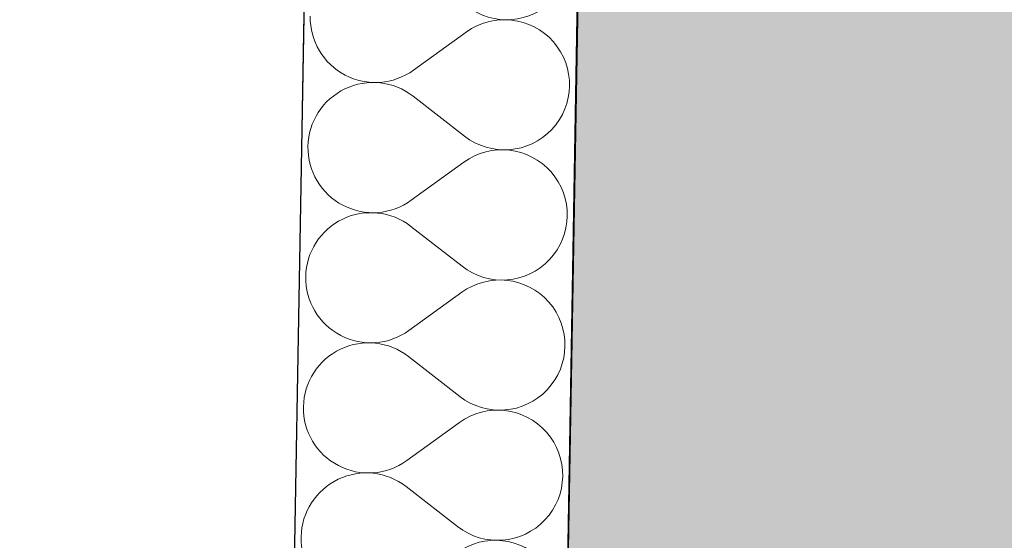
# Model space of a CAD drawing. Header units: millimetres. Extents: x -23738 to 4435, y -2716 to 20653.
# Tile 50 of 160: x -20642 to -20066, y 9575 to 9880. Entities that reach past the tile are written whole.
import ezdxf

# ---------------------------------------------------------------- set-up
doc = ezdxf.new("R2010")
doc.units = ezdxf.units.MM
doc.header["$MEASUREMENT"] = 0
doc.linetypes.add('Wipeout_Contour', pattern=[1000, 0, -1000])
for name, color, linetype in [('9._POHLED ZÁPADNÍ_2_Konstrukce - nosné', 7, 'Continuous'), ('9._POHLED ZÁPADNÍ_2_Nové_Konstrukce - nosné', 7, 'Continuous'), ('9._POHLED ZÁPADNÍ_2_Nové_Výplně - Povrchové', 7, 'Continuous'), ('9._POHLED ZÁPADNÍ_2_Nové_Výplně – Řezové', 7, 'Continuous'), ('9._POHLED ZÁPADNÍ_2_Výplně – Řezové', 7, 'Continuous'), ('9._POHLED ZÁPADNÍ_2_VÝTAH VAR 1', 7, 'Continuous')]:
    doc.layers.add(name, color=color, linetype=linetype)

# ---------------------------------------------------------------- blocks, each defined once
blk = doc.blocks.new('*X4', base_point=(-24533.14, -6254.22))
at = {"layer": '9._POHLED ZÁPADNÍ_2_Nové_Výplně – Řezové', "color": 21, "linetype": 'Continuous', "lineweight": 20, "true_color": 0xffaaaa}
for p, q in [((-20471.96, 9882.17), (-20471.91, 9879.45)), ((-20360.43, 9880.13), (-20363.14, 9879.89)), ((-20357.71, 9880.18), (-20360.43, 9880.13)), ((-20354.99, 9880.04), (-20357.71, 9880.18)), ((-20471.91, 9879.45), (-20471.66, 9876.75)), ((-20471.66, 9876.75), (-20471.23, 9874.06)), ((-20378.41, 9874.48), (-20380.67, 9872.96)), ((-20376.05, 9875.83), (-20378.41, 9874.48)), ((-20373.6, 9877), (-20376.05, 9875.83)), ((-20371.07, 9878), (-20373.6, 9877)), ((-20368.47, 9878.82), (-20371.07, 9878)), ((-20365.83, 9879.45), (-20368.47, 9878.82)), ((-20363.14, 9879.89), (-20365.83, 9879.45)), ((-20352.29, 9879.7), (-20354.99, 9880.04)), ((-20349.63, 9879.18), (-20352.29, 9879.7)), ((-20347, 9878.46), (-20349.63, 9879.18)), ((-20344.44, 9877.56), (-20347, 9878.46)), ((-20341.94, 9876.47), (-20344.44, 9877.56)), ((-20339.53, 9875.21), (-20341.94, 9876.47)), ((-20337.21, 9873.79), (-20339.53, 9875.21)), ((-20471.23, 9874.06), (-20470.6, 9871.41)), ((-20470.6, 9871.41), (-20469.78, 9868.82)), ((-20469.78, 9868.82), (-20468.79, 9866.29)), ((-20380.67, 9872.96), (-20411.54, 9850.64)), ((-20335, 9872.2), (-20337.21, 9873.79)), ((-20332.92, 9870.45), (-20335, 9872.2)), ((-20330.96, 9868.57), (-20332.92, 9870.45)), ((-20468.79, 9866.29), (-20467.61, 9863.83)), ((-20467.61, 9863.83), (-20466.26, 9861.47)), ((-20329.14, 9866.54), (-20330.96, 9868.57)), ((-20327.47, 9864.4), (-20329.14, 9866.54)), ((-20325.95, 9862.13), (-20327.47, 9864.4)), ((-20466.26, 9861.47), (-20464.75, 9859.21)), ((-20464.75, 9859.21), (-20463.08, 9857.06)), ((-20463.08, 9857.06), (-20461.26, 9855.04)), ((-20324.61, 9859.77), (-20325.95, 9862.13)), ((-20323.43, 9857.32), (-20324.61, 9859.77)), ((-20322.43, 9854.79), (-20323.43, 9857.32)), ((-20461.26, 9855.04), (-20459.3, 9853.15)), ((-20459.3, 9853.15), (-20457.21, 9851.41)), ((-20457.21, 9851.41), (-20455, 9849.82)), ((-20321.62, 9852.19), (-20322.43, 9854.79)), ((-20320.99, 9849.54), (-20321.62, 9852.19)), ((-20455, 9849.82), (-20452.69, 9848.39)), ((-20452.69, 9848.39), (-20450.28, 9847.13)), ((-20450.28, 9847.13), (-20447.78, 9846.05)), ((-20447.78, 9846.05), (-20445.22, 9845.15)), ((-20423.74, 9844.78), (-20421.15, 9845.6)), ((-20421.15, 9845.6), (-20418.62, 9846.6)), ((-20418.62, 9846.6), (-20416.17, 9847.78)), ((-20416.17, 9847.78), (-20413.8, 9849.13)), ((-20413.8, 9849.13), (-20411.54, 9850.64)), ((-20320.56, 9846.86), (-20320.99, 9849.54)), ((-20320.31, 9844.15), (-20320.56, 9846.86)), ((-20450.4, 9840.26), (-20452.85, 9839.09)), ((-20447.86, 9841.26), (-20450.4, 9840.26)), ((-20445.27, 9842.07), (-20447.86, 9841.26)), ((-20442.62, 9842.7), (-20445.27, 9842.07)), ((-20445.22, 9845.15), (-20442.59, 9844.43)), ((-20439.94, 9843.13), (-20442.62, 9842.7)), ((-20442.59, 9844.43), (-20439.92, 9843.9)), ((-20437.23, 9843.37), (-20439.94, 9843.13)), ((-20439.92, 9843.9), (-20437.22, 9843.56)), ((-20434.51, 9843.42), (-20437.23, 9843.37)), ((-20437.22, 9843.56), (-20434.51, 9843.42)), ((-20434.51, 9843.42), (-20431.79, 9843.47)), ((-20431.79, 9843.27), (-20434.51, 9843.42)), ((-20431.79, 9843.47), (-20429.08, 9843.72)), ((-20429.09, 9842.93), (-20431.79, 9843.27)), ((-20426.42, 9842.4), (-20429.09, 9842.93)), ((-20429.08, 9843.72), (-20426.39, 9844.16)), ((-20423.8, 9841.68), (-20426.42, 9842.4)), ((-20426.39, 9844.16), (-20423.74, 9844.78)), ((-20421.23, 9840.78), (-20423.8, 9841.68)), ((-20418.74, 9839.69), (-20421.23, 9840.78)), ((-20320.41, 9838.71), (-20320.26, 9841.43)), ((-20320.26, 9841.43), (-20320.31, 9844.15)), ((-20459.63, 9834.56), (-20461.65, 9832.74)), ((-20457.48, 9836.23), (-20459.63, 9834.56)), ((-20455.21, 9837.74), (-20457.48, 9836.23)), ((-20452.85, 9839.09), (-20455.21, 9837.74)), ((-20416.33, 9838.43), (-20418.74, 9839.69)), ((-20414.01, 9837), (-20416.33, 9838.43)), ((-20411.81, 9835.4), (-20414.01, 9837)), ((-20381.74, 9812.02), (-20411.81, 9835.4)), ((-20321.27, 9833.34), (-20320.74, 9836.01)), ((-20320.74, 9836.01), (-20320.41, 9838.71)), ((-20465.28, 9828.7), (-20466.87, 9826.49)), ((-20463.54, 9830.79), (-20465.28, 9828.7)), ((-20461.65, 9832.74), (-20463.54, 9830.79)), ((-20322.9, 9828.15), (-20321.99, 9830.72)), ((-20321.99, 9830.72), (-20321.27, 9833.34)), ((-20468.3, 9824.18), (-20469.56, 9821.76)), ((-20466.87, 9826.49), (-20468.3, 9824.18)), ((-20326.67, 9820.93), (-20325.24, 9823.25)), ((-20325.24, 9823.25), (-20323.98, 9825.66)), ((-20323.98, 9825.66), (-20322.9, 9828.15)), ((-20470.65, 9819.27), (-20471.55, 9816.7)), ((-20469.56, 9821.76), (-20470.65, 9819.27)), ((-20330.01, 9816.64), (-20328.26, 9818.73)), ((-20328.26, 9818.73), (-20326.67, 9820.93)), ((-20472.8, 9811.41), (-20473.14, 9808.71)), ((-20472.27, 9814.08), (-20472.8, 9811.41)), ((-20471.55, 9816.7), (-20472.27, 9814.08)), ((-20381.74, 9812.02), (-20379.53, 9810.43)), ((-20338.33, 9809.68), (-20336.07, 9811.19)), ((-20336.07, 9811.19), (-20333.92, 9812.86)), ((-20333.92, 9812.86), (-20331.9, 9814.68)), ((-20331.9, 9814.68), (-20330.01, 9816.64)), ((-20473.14, 9808.71), (-20473.28, 9806)), ((-20473.28, 9806), (-20473.23, 9803.28)), ((-20379.53, 9810.43), (-20377.22, 9809)), ((-20377.22, 9809), (-20374.81, 9807.73)), ((-20374.81, 9807.73), (-20372.31, 9806.65)), ((-20372.31, 9806.65), (-20369.75, 9805.74)), ((-20369.75, 9805.74), (-20367.12, 9805.02)), ((-20350.92, 9804.73), (-20348.28, 9805.35)), ((-20348.28, 9805.35), (-20345.68, 9806.17)), ((-20345.68, 9806.17), (-20343.15, 9807.16)), ((-20343.15, 9807.16), (-20340.69, 9808.34)), ((-20340.69, 9808.34), (-20338.33, 9809.68)), ((-20473.23, 9803.28), (-20472.99, 9800.57)), ((-20472.99, 9800.57), (-20472.55, 9797.88)), ((-20377.38, 9799.65), (-20379.74, 9798.3)), ((-20374.93, 9800.82), (-20377.38, 9799.65)), ((-20372.4, 9801.82), (-20374.93, 9800.82)), ((-20369.8, 9802.64), (-20372.4, 9801.82)), ((-20367.15, 9803.27), (-20369.8, 9802.64)), ((-20364.47, 9803.71), (-20367.15, 9803.27)), ((-20367.12, 9805.02), (-20364.46, 9804.49)), ((-20361.76, 9803.95), (-20364.47, 9803.71)), ((-20364.46, 9804.49), (-20361.76, 9804.15)), ((-20361.76, 9804.15), (-20359.04, 9804)), ((-20359.04, 9804), (-20361.76, 9803.95)), ((-20359.04, 9804), (-20356.32, 9804.05)), ((-20356.32, 9803.86), (-20359.04, 9804)), ((-20356.32, 9804.05), (-20353.61, 9804.29)), ((-20353.62, 9803.52), (-20356.32, 9803.86)), ((-20350.95, 9803), (-20353.62, 9803.52)), ((-20353.61, 9804.29), (-20350.92, 9804.73)), ((-20348.33, 9802.28), (-20350.95, 9803)), ((-20345.76, 9801.38), (-20348.33, 9802.28)), ((-20343.27, 9800.29), (-20345.76, 9801.38)), ((-20340.86, 9799.03), (-20343.27, 9800.29)), ((-20472.55, 9797.88), (-20471.93, 9795.23)), ((-20471.93, 9795.23), (-20471.11, 9792.64)), ((-20382, 9796.78), (-20412.87, 9774.46)), ((-20379.74, 9798.3), (-20382, 9796.78)), ((-20338.54, 9797.61), (-20340.86, 9799.03)), ((-20336.33, 9796.02), (-20338.54, 9797.61)), ((-20334.24, 9794.27), (-20336.33, 9796.02)), ((-20332.28, 9792.39), (-20334.24, 9794.27)), ((-20471.11, 9792.64), (-20470.11, 9790.11)), ((-20470.11, 9790.11), (-20468.94, 9787.65)), ((-20330.47, 9790.36), (-20332.28, 9792.39)), ((-20328.79, 9788.22), (-20330.47, 9790.36)), ((-20327.28, 9785.96), (-20328.79, 9788.22)), ((-20468.94, 9787.65), (-20467.59, 9785.29)), ((-20467.59, 9785.29), (-20466.08, 9783.03)), ((-20466.08, 9783.03), (-20464.41, 9780.88)), ((-20325.93, 9783.59), (-20327.28, 9785.96)), ((-20324.76, 9781.14), (-20325.93, 9783.59)), ((-20464.41, 9780.88), (-20462.59, 9778.86)), ((-20462.59, 9778.86), (-20460.63, 9776.97)), ((-20460.63, 9776.97), (-20458.54, 9775.23)), ((-20323.76, 9778.61), (-20324.76, 9781.14)), ((-20322.95, 9776.01), (-20323.76, 9778.61)), ((-20458.54, 9775.23), (-20456.33, 9773.64)), ((-20456.33, 9773.64), (-20454.02, 9772.21)), ((-20454.02, 9772.21), (-20451.6, 9770.95)), ((-20451.6, 9770.95), (-20449.11, 9769.87)), ((-20419.95, 9770.42), (-20417.49, 9771.6)), ((-20417.49, 9771.6), (-20415.13, 9772.95)), ((-20415.13, 9772.95), (-20412.87, 9774.46)), ((-20322.32, 9773.37), (-20322.95, 9776.01)), ((-20321.88, 9770.68), (-20322.32, 9773.37)), ((-20321.64, 9767.97), (-20321.88, 9770.68)), ((-20449.19, 9765.08), (-20451.72, 9764.08)), ((-20446.6, 9765.89), (-20449.19, 9765.08)), ((-20449.11, 9769.87), (-20446.54, 9768.97)), ((-20443.95, 9766.52), (-20446.6, 9765.89)), ((-20446.54, 9768.97), (-20443.92, 9768.25)), ((-20441.26, 9766.95), (-20443.95, 9766.52)), ((-20443.92, 9768.25), (-20441.25, 9767.72)), ((-20438.55, 9767.19), (-20441.26, 9766.95)), ((-20441.25, 9767.72), (-20438.55, 9767.38)), ((-20438.55, 9767.38), (-20435.83, 9767.24)), ((-20435.83, 9767.24), (-20438.55, 9767.19)), ((-20435.83, 9767.24), (-20433.11, 9767.29)), ((-20433.12, 9767.1), (-20435.83, 9767.24)), ((-20430.42, 9766.76), (-20433.12, 9767.1)), ((-20433.11, 9767.29), (-20430.4, 9767.54)), ((-20427.75, 9766.22), (-20430.42, 9766.76)), ((-20430.4, 9767.54), (-20427.72, 9767.98)), ((-20425.13, 9765.5), (-20427.75, 9766.22)), ((-20427.72, 9767.98), (-20425.07, 9768.61)), ((-20422.56, 9764.6), (-20425.13, 9765.5)), ((-20425.07, 9768.61), (-20422.48, 9769.42)), ((-20422.48, 9769.42), (-20419.95, 9770.42)), ((-20321.73, 9762.53), (-20321.59, 9765.25)), ((-20321.59, 9765.25), (-20321.64, 9767.97)), ((-20458.81, 9760.05), (-20460.95, 9758.38)), ((-20456.54, 9761.56), (-20458.81, 9760.05)), ((-20454.18, 9762.91), (-20456.54, 9761.56)), ((-20451.72, 9764.08), (-20454.18, 9762.91)), ((-20420.07, 9763.51), (-20422.56, 9764.6)), ((-20417.66, 9762.25), (-20420.07, 9763.51)), ((-20415.34, 9760.82), (-20417.66, 9762.25)), ((-20413.14, 9759.23), (-20415.34, 9760.82)), ((-20383.06, 9735.84), (-20413.14, 9759.23)), ((-20322.6, 9757.17), (-20322.07, 9759.83)), ((-20322.07, 9759.83), (-20321.73, 9762.53)), ((-20464.87, 9754.61), (-20466.61, 9752.52)), ((-20462.98, 9756.56), (-20464.87, 9754.61)), ((-20460.95, 9758.38), (-20462.98, 9756.56)), ((-20324.23, 9751.98), (-20323.32, 9754.54)), ((-20323.32, 9754.54), (-20322.6, 9757.17)), ((-20469.63, 9748), (-20470.89, 9745.59)), ((-20468.2, 9750.31), (-20469.63, 9748)), ((-20466.61, 9752.52), (-20468.2, 9750.31)), ((-20326.57, 9747.07), (-20325.31, 9749.48)), ((-20325.31, 9749.48), (-20324.23, 9751.98)), ((-20471.98, 9743.09), (-20472.88, 9740.53)), ((-20470.89, 9745.59), (-20471.98, 9743.09)), ((-20331.34, 9740.46), (-20329.59, 9742.55)), ((-20329.59, 9742.55), (-20328, 9744.76)), ((-20328, 9744.76), (-20326.57, 9747.07)), ((-20473.6, 9737.9), (-20474.13, 9735.23)), ((-20472.88, 9740.53), (-20473.6, 9737.9)), ((-20337.4, 9735.02), (-20335.25, 9736.68)), ((-20335.25, 9736.68), (-20333.22, 9738.5)), ((-20333.22, 9738.5), (-20331.34, 9740.46)), ((-20474.47, 9732.53), (-20474.61, 9729.82)), ((-20474.13, 9735.23), (-20474.47, 9732.53)), ((-20383.06, 9735.84), (-20380.86, 9734.25)), ((-20380.86, 9734.25), (-20378.54, 9732.82)), ((-20378.54, 9732.82), (-20376.13, 9731.56)), ((-20376.13, 9731.56), (-20373.64, 9730.47)), ((-20373.64, 9730.47), (-20371.07, 9729.56)), ((-20347.01, 9729.99), (-20344.48, 9730.98)), ((-20344.48, 9730.98), (-20342.02, 9732.16)), ((-20342.02, 9732.16), (-20339.66, 9733.5)), ((-20339.66, 9733.5), (-20337.4, 9735.02)), ((-20474.61, 9729.82), (-20474.56, 9727.1)), ((-20474.56, 9727.1), (-20474.32, 9724.39)), ((-20376.25, 9724.65), (-20378.71, 9723.47)), ((-20373.72, 9725.65), (-20376.25, 9724.65)), ((-20371.13, 9726.46), (-20373.72, 9725.65)), ((-20368.48, 9727.09), (-20371.13, 9726.46)), ((-20371.07, 9729.56), (-20368.45, 9728.84)), ((-20365.8, 9727.53), (-20368.48, 9727.09)), ((-20368.45, 9728.84), (-20365.78, 9728.31)), ((-20363.09, 9727.77), (-20365.8, 9727.53)), ((-20365.78, 9728.31), (-20363.08, 9727.97)), ((-20360.37, 9727.83), (-20363.09, 9727.77)), ((-20363.08, 9727.97), (-20360.37, 9727.83)), ((-20360.37, 9727.83), (-20357.65, 9727.87)), ((-20357.65, 9727.68), (-20360.37, 9727.83)), ((-20357.65, 9727.87), (-20354.94, 9728.12)), ((-20354.95, 9727.35), (-20357.65, 9727.68)), ((-20352.28, 9726.82), (-20354.95, 9727.35)), ((-20354.94, 9728.12), (-20352.25, 9728.55)), ((-20349.66, 9726.1), (-20352.28, 9726.82)), ((-20352.25, 9728.55), (-20349.6, 9729.18)), ((-20347.09, 9725.2), (-20349.66, 9726.1)), ((-20349.6, 9729.18), (-20347.01, 9729.99)), ((-20344.6, 9724.11), (-20347.09, 9725.2)), ((-20474.32, 9724.39), (-20473.88, 9721.7)), ((-20473.88, 9721.7), (-20473.25, 9719.05)), ((-20473.25, 9719.05), (-20472.44, 9716.46)), ((-20383.33, 9720.61), (-20414.2, 9698.28)), ((-20381.07, 9722.12), (-20383.33, 9720.61)), ((-20378.71, 9723.47), (-20381.07, 9722.12)), ((-20342.18, 9722.86), (-20344.6, 9724.11)), ((-20339.87, 9721.43), (-20342.18, 9722.86)), ((-20337.66, 9719.84), (-20339.87, 9721.43)), ((-20335.57, 9718.1), (-20337.66, 9719.84)), ((-20472.44, 9716.46), (-20471.44, 9713.93)), ((-20471.44, 9713.93), (-20470.27, 9711.47)), ((-20333.61, 9716.21), (-20335.57, 9718.1)), ((-20331.79, 9714.19), (-20333.61, 9716.21)), ((-20330.12, 9712.04), (-20331.79, 9714.19)), ((-20470.27, 9711.47), (-20468.92, 9709.11)), ((-20468.92, 9709.11), (-20467.41, 9706.85)), ((-20328.61, 9709.78), (-20330.12, 9712.04)), ((-20327.26, 9707.41), (-20328.61, 9709.78)), ((-20326.09, 9704.96), (-20327.26, 9707.41)), ((-20467.41, 9706.85), (-20465.74, 9704.7)), ((-20465.74, 9704.7), (-20463.92, 9702.68)), ((-20463.92, 9702.68), (-20461.96, 9700.79)), ((-20325.09, 9702.43), (-20326.09, 9704.96)), ((-20324.27, 9699.83), (-20325.09, 9702.43)), ((-20461.96, 9700.79), (-20459.87, 9699.05)), ((-20459.87, 9699.05), (-20457.66, 9697.46)), ((-20457.66, 9697.46), (-20455.34, 9696.03)), ((-20455.34, 9696.03), (-20452.93, 9694.77)), ((-20418.82, 9695.42), (-20416.46, 9696.77)), ((-20416.46, 9696.77), (-20414.2, 9698.28)), ((-20323.65, 9697.19), (-20324.27, 9699.83)), ((-20323.21, 9694.5), (-20323.65, 9697.19)), ((-20452.93, 9694.77), (-20450.44, 9693.69)), ((-20450.44, 9693.69), (-20447.87, 9692.79)), ((-20445.28, 9690.34), (-20447.92, 9689.71)), ((-20447.87, 9692.79), (-20445.25, 9692.07)), ((-20442.59, 9690.77), (-20445.28, 9690.34)), ((-20445.25, 9692.07), (-20442.58, 9691.54)), ((-20439.88, 9691.01), (-20442.59, 9690.77)), ((-20442.58, 9691.54), (-20439.88, 9691.21)), ((-20439.88, 9691.21), (-20437.16, 9691.06)), ((-20437.16, 9691.06), (-20439.88, 9691.01)), ((-20437.16, 9691.06), (-20434.44, 9691.11)), ((-20434.45, 9690.92), (-20437.16, 9691.06)), ((-20431.75, 9690.58), (-20434.45, 9690.92)), ((-20434.44, 9691.11), (-20431.73, 9691.36)), ((-20429.08, 9690.05), (-20431.75, 9690.58)), ((-20431.73, 9691.36), (-20429.05, 9691.8)), ((-20426.45, 9689.32), (-20429.08, 9690.05)), ((-20429.05, 9691.8), (-20426.4, 9692.43)), ((-20426.4, 9692.43), (-20423.81, 9693.24)), ((-20423.81, 9693.24), (-20421.27, 9694.24)), ((-20421.27, 9694.24), (-20418.82, 9695.42)), ((-20322.97, 9691.79), (-20323.21, 9694.5)), ((-20322.92, 9689.07), (-20322.97, 9691.79)), ((-20457.87, 9685.38), (-20460.13, 9683.87)), ((-20455.51, 9686.73), (-20457.87, 9685.38)), ((-20453.05, 9687.9), (-20455.51, 9686.73)), ((-20450.52, 9688.9), (-20453.05, 9687.9)), ((-20447.92, 9689.71), (-20450.52, 9688.9)), ((-20423.89, 9688.42), (-20426.45, 9689.32)), ((-20421.4, 9687.33), (-20423.89, 9688.42)), ((-20418.99, 9686.07), (-20421.4, 9687.33)), ((-20416.67, 9684.64), (-20418.99, 9686.07)), ((-20414.47, 9683.05), (-20416.67, 9684.64)), ((-20323.4, 9683.66), (-20323.06, 9686.35)), ((-20323.06, 9686.35), (-20322.92, 9689.07)), ((-20464.31, 9680.39), (-20466.19, 9678.43)), ((-20462.28, 9682.2), (-20464.31, 9680.39)), ((-20460.13, 9683.87), (-20462.28, 9682.2)), ((-20384.39, 9659.66), (-20414.47, 9683.05)), ((-20324.65, 9678.36), (-20323.93, 9680.99)), ((-20323.93, 9680.99), (-20323.4, 9683.66)), ((-20469.53, 9674.13), (-20470.96, 9671.82)), ((-20467.94, 9676.34), (-20469.53, 9674.13)), ((-20466.19, 9678.43), (-20467.94, 9676.34)), ((-20327.9, 9670.89), (-20326.64, 9673.3)), ((-20326.64, 9673.3), (-20325.55, 9675.8)), ((-20325.55, 9675.8), (-20324.65, 9678.36)), ((-20472.22, 9669.41), (-20473.3, 9666.91)), ((-20470.96, 9671.82), (-20472.22, 9669.41)), ((-20330.92, 9666.37), (-20329.33, 9668.58)), ((-20329.33, 9668.58), (-20327.9, 9670.89)), ((-20474.93, 9661.72), (-20475.46, 9659.05)), ((-20474.21, 9664.35), (-20474.93, 9661.72)), ((-20473.3, 9666.91), (-20474.21, 9664.35)), ((-20336.58, 9660.51), (-20334.55, 9662.32)), ((-20334.55, 9662.32), (-20332.66, 9664.28)), ((-20332.66, 9664.28), (-20330.92, 9666.37)), ((-20475.8, 9656.35), (-20475.94, 9653.64)), ((-20475.46, 9659.05), (-20475.8, 9656.35)), ((-20384.39, 9659.66), (-20382.19, 9658.07)), ((-20382.19, 9658.07), (-20379.87, 9656.64)), ((-20379.87, 9656.64), (-20377.46, 9655.38)), ((-20345.8, 9654.8), (-20343.35, 9655.98)), ((-20343.35, 9655.98), (-20340.99, 9657.33)), ((-20340.99, 9657.33), (-20338.72, 9658.84)), ((-20338.72, 9658.84), (-20336.58, 9660.51)), ((-20475.94, 9653.64), (-20475.89, 9650.92)), ((-20475.89, 9650.92), (-20475.65, 9648.21)), ((-20377.46, 9655.38), (-20374.97, 9654.29)), ((-20372.46, 9650.28), (-20375.05, 9649.47)), ((-20374.97, 9654.29), (-20372.4, 9653.38)), ((-20369.81, 9650.91), (-20372.46, 9650.28)), ((-20372.4, 9653.38), (-20369.78, 9652.66)), ((-20367.13, 9651.35), (-20369.81, 9650.91)), ((-20369.78, 9652.66), (-20367.11, 9652.13)), ((-20364.42, 9651.59), (-20367.13, 9651.35)), ((-20367.11, 9652.13), (-20364.41, 9651.79)), ((-20361.7, 9651.65), (-20364.42, 9651.59)), ((-20364.41, 9651.79), (-20361.7, 9651.65)), ((-20361.7, 9651.65), (-20358.98, 9651.69)), ((-20358.98, 9651.5), (-20361.7, 9651.65)), ((-20358.98, 9651.69), (-20356.27, 9651.94)), ((-20356.28, 9651.17), (-20358.98, 9651.5)), ((-20353.61, 9650.64), (-20356.28, 9651.17)), ((-20356.27, 9651.94), (-20353.58, 9652.37)), ((-20350.99, 9649.92), (-20353.61, 9650.64)), ((-20353.58, 9652.37), (-20350.93, 9653)), ((-20348.42, 9649.02), (-20350.99, 9649.92)), ((-20350.93, 9653), (-20348.34, 9653.81)), ((-20348.34, 9653.81), (-20345.8, 9654.8)), ((-20475.65, 9648.21), (-20475.21, 9645.52)), ((-20475.21, 9645.52), (-20474.58, 9642.88)), ((-20384.66, 9644.43), (-20415.53, 9622.1)), ((-20382.4, 9645.94), (-20384.66, 9644.43)), ((-20380.04, 9647.29), (-20382.4, 9645.94)), ((-20377.58, 9648.47), (-20380.04, 9647.29)), ((-20375.05, 9649.47), (-20377.58, 9648.47)), ((-20345.92, 9647.94), (-20348.42, 9649.02)), ((-20343.51, 9646.68), (-20345.92, 9647.94)), ((-20341.2, 9645.25), (-20343.51, 9646.68)), ((-20338.99, 9643.66), (-20341.2, 9645.25)), ((-20474.58, 9642.88), (-20473.77, 9640.28)), ((-20473.77, 9640.28), (-20472.77, 9637.75)), ((-20336.9, 9641.92), (-20338.99, 9643.66)), ((-20334.94, 9640.03), (-20336.9, 9641.92)), ((-20333.12, 9638.01), (-20334.94, 9640.03)), ((-20472.77, 9637.75), (-20471.6, 9635.3)), ((-20471.6, 9635.3), (-20470.25, 9632.93)), ((-20470.25, 9632.93), (-20468.73, 9630.67)), ((-20331.45, 9635.86), (-20333.12, 9638.01)), ((-20329.94, 9633.6), (-20331.45, 9635.86)), ((-20328.59, 9631.23), (-20329.94, 9633.6)), ((-20468.73, 9630.67), (-20467.06, 9628.52)), ((-20467.06, 9628.52), (-20465.24, 9626.5)), ((-20327.41, 9628.78), (-20328.59, 9631.23)), ((-20326.42, 9626.25), (-20327.41, 9628.78)), ((-20465.24, 9626.5), (-20463.29, 9624.61)), ((-20463.29, 9624.61), (-20461.2, 9622.87)), ((-20461.2, 9622.87), (-20458.99, 9621.28)), ((-20458.99, 9621.28), (-20456.67, 9619.85)), ((-20417.79, 9620.59), (-20415.53, 9622.1)), ((-20325.6, 9623.65), (-20326.42, 9626.25)), ((-20324.98, 9621.01), (-20325.6, 9623.65)), ((-20324.54, 9618.32), (-20324.98, 9621.01)), ((-20456.67, 9619.85), (-20454.26, 9618.59)), ((-20454.26, 9618.59), (-20451.77, 9617.51)), ((-20451.77, 9617.51), (-20449.2, 9616.61)), ((-20449.2, 9616.61), (-20446.58, 9615.89)), ((-20446.58, 9615.89), (-20443.91, 9615.36)), ((-20443.91, 9615.36), (-20441.21, 9615.03)), ((-20435.77, 9614.94), (-20433.06, 9615.18)), ((-20433.06, 9615.18), (-20430.38, 9615.62)), ((-20430.38, 9615.62), (-20427.73, 9616.25)), ((-20427.73, 9616.25), (-20425.13, 9617.06)), ((-20425.13, 9617.06), (-20422.6, 9618.06)), ((-20422.6, 9618.06), (-20420.15, 9619.24)), ((-20420.15, 9619.24), (-20417.79, 9620.59)), ((-20324.3, 9615.61), (-20324.54, 9618.32)), ((-20324.25, 9612.89), (-20324.3, 9615.61)), ((-20456.84, 9610.55), (-20459.2, 9609.21)), ((-20454.38, 9611.73), (-20456.84, 9610.55)), ((-20451.85, 9612.72), (-20454.38, 9611.73)), ((-20449.25, 9613.53), (-20451.85, 9612.72)), ((-20446.61, 9614.16), (-20449.25, 9613.53)), ((-20443.92, 9614.59), (-20446.61, 9614.16)), ((-20441.21, 9614.84), (-20443.92, 9614.59)), ((-20441.21, 9615.03), (-20438.49, 9614.88)), ((-20438.49, 9614.88), (-20441.21, 9614.84)), ((-20438.49, 9614.88), (-20435.77, 9614.94)), ((-20435.77, 9614.74), (-20438.49, 9614.88)), ((-20433.07, 9614.4), (-20435.77, 9614.74)), ((-20430.41, 9613.87), (-20433.07, 9614.4)), ((-20427.78, 9613.15), (-20430.41, 9613.87)), ((-20425.22, 9612.24), (-20427.78, 9613.15)), ((-20422.72, 9611.15), (-20425.22, 9612.24)), ((-20420.31, 9609.89), (-20422.72, 9611.15)), ((-20418, 9608.46), (-20420.31, 9609.89)), ((-20324.73, 9607.48), (-20324.39, 9610.18)), ((-20324.39, 9610.18), (-20324.25, 9612.89)), ((-20465.63, 9604.21), (-20467.52, 9602.25)), ((-20463.61, 9606.02), (-20465.63, 9604.21)), ((-20461.46, 9607.69), (-20463.61, 9606.02)), ((-20459.2, 9609.21), (-20461.46, 9607.69)), ((-20415.79, 9606.87), (-20418, 9608.46)), ((-20385.72, 9583.48), (-20415.79, 9606.87)), ((-20325.98, 9602.18), (-20325.26, 9604.81)), ((-20325.26, 9604.81), (-20324.73, 9607.48)), ((-20470.86, 9597.95), (-20472.29, 9595.64)), ((-20469.27, 9600.16), (-20470.86, 9597.95)), ((-20467.52, 9602.25), (-20469.27, 9600.16)), ((-20327.97, 9597.12), (-20326.88, 9599.62)), ((-20326.88, 9599.62), (-20325.98, 9602.18)), ((-20473.55, 9593.23), (-20474.63, 9590.73)), ((-20472.29, 9595.64), (-20473.55, 9593.23)), ((-20332.25, 9590.19), (-20330.66, 9592.4)), ((-20330.66, 9592.4), (-20329.23, 9594.71)), ((-20329.23, 9594.71), (-20327.97, 9597.12)), ((-20475.54, 9588.17), (-20476.26, 9585.54)), ((-20474.63, 9590.73), (-20475.54, 9588.17)), ((-20335.88, 9586.15), (-20333.99, 9588.1)), ((-20333.99, 9588.1), (-20332.25, 9590.19)), ((-20476.79, 9582.88), (-20477.12, 9580.18)), ((-20476.26, 9585.54), (-20476.79, 9582.88)), ((-20385.72, 9583.48), (-20383.51, 9581.89)), ((-20383.51, 9581.89), (-20381.2, 9580.46)), ((-20344.68, 9579.8), (-20342.31, 9581.15)), ((-20342.31, 9581.15), (-20340.05, 9582.66)), ((-20340.05, 9582.66), (-20337.9, 9584.33)), ((-20337.9, 9584.33), (-20335.88, 9586.15)), ((-20477.12, 9580.18), (-20477.27, 9577.46)), ((-20477.27, 9577.46), (-20477.22, 9574.74)), ((-20381.2, 9580.46), (-20378.79, 9579.2)), ((-20378.79, 9579.2), (-20376.3, 9578.11)), ((-20376.3, 9578.11), (-20373.73, 9577.21)), ((-20373.73, 9577.21), (-20371.11, 9576.48)), ((-20371.11, 9576.48), (-20368.44, 9575.95)), ((-20368.44, 9575.95), (-20365.74, 9575.61)), ((-20365.74, 9575.61), (-20363.02, 9575.47)), ((-20363.02, 9575.47), (-20360.3, 9575.52)), ((-20360.3, 9575.52), (-20357.59, 9575.76)), ((-20357.59, 9575.76), (-20354.91, 9576.19)), ((-20354.91, 9576.19), (-20352.26, 9576.82)), ((-20352.26, 9576.82), (-20349.66, 9577.63)), ((-20349.66, 9577.63), (-20347.13, 9578.63)), ((-20347.13, 9578.63), (-20344.68, 9579.8))]:
    blk.add_line(p, q, dxfattribs=at)
blk = doc.blocks.new('*X18', base_point=(-24533.14, -6254.22))
at = {"layer": '9._POHLED ZÁPADNÍ_2_Nové_Výplně – Řezové', "color": 21, "linetype": 'Continuous', "lineweight": 20, "true_color": 0xffaaaa}
for p, q in [((-20380.67, 9872.96), (-20411.54, 9850.64)), ((-20381.74, 9812.02), (-20411.81, 9835.4)), ((-20382, 9796.78), (-20412.87, 9774.46)), ((-20383.06, 9735.84), (-20413.14, 9759.23)), ((-20383.33, 9720.61), (-20414.2, 9698.28)), ((-20384.39, 9659.66), (-20414.47, 9683.05)), ((-20384.66, 9644.43), (-20415.53, 9622.1)), ((-20385.72, 9583.48), (-20415.79, 9606.87))]:
    blk.add_line(p, q, dxfattribs=at)
for centre, start, end in [((-20357.02, 9918.27), 232.13128, 125.87108), ((-20433.87, 9881.51), 179.00118, 305.87108), ((-20358.35, 9842.09), 232.13128, 125.87108), ((-20435.19, 9805.33), 52.13128, 179.00118), ((-20435.19, 9805.33), 179.00118, 305.87108), ((-20359.68, 9765.91), 232.13128, 125.87108), ((-20436.52, 9729.15), 52.13128, 179.00118), ((-20436.52, 9729.15), 179.00118, 305.87108), ((-20361.01, 9689.74), 232.13128, 125.87108), ((-20437.85, 9652.97), 52.13128, 179.00118), ((-20437.85, 9652.97), 179.00118, 305.87108), ((-20362.34, 9613.56), 232.13128, 125.87108), ((-20439.18, 9576.8), 52.13128, 179.00118), ((-20439.18, 9576.8), 179.00118, 305.87108), ((-20363.66, 9537.38), 232.13128, 125.87108)]:
    blk.add_arc(centre, 38.1, start, end, dxfattribs=at)

msp = doc.modelspace()

# ---------------------------------------------------------------- wipeouts: each hides what was drawn before it
at = {"color": 254, "linetype": 'Wipeout_Contour', "lineweight": 0, "ltscale": 108323.765576}
msp.add_wipeout([(-20470.48, 10185.48), (-20571.1, 4413.92), (-20421.12, 4411.3), (-20411.13, 4411.13), (-20313.53, 10008.83)], dxfattribs=at).dxf.layer = '9._POHLED ZÁPADNÍ_2_Nové_Výplně – Řezové'

# ---------------------------------------------------------------- next in the draw order: linework, layer by layer
at = {"layer": '9._POHLED ZÁPADNÍ_2_Nové_Konstrukce - nosné', "color": 1, "linetype": 'Continuous', "lineweight": 25, "flags": 128}
for points in [[(-20470.48, 10185.48), (-20571.1, 4413.92)], [(-20411.13, 4411.13), (-20313.53, 10008.83)]]:
    msp.add_lwpolyline(points, dxfattribs=at)

# ---------------------------------------------------------------- next in the draw order: block references
at = {"layer": '9._POHLED ZÁPADNÍ_2_VÝTAH VAR 1', "color": 9, "linetype": 'Continuous', "lineweight": 13}
msp.add_blockref('*X4', (-24533.14, -6254.22), dxfattribs=at)

# ---------------------------------------------------------------- next in the draw order: wipeouts: each hides what was drawn before it
at = {"color": 254, "linetype": 'Wipeout_Contour', "lineweight": 0, "ltscale": 76753.955194}
msp.add_wipeout([(-20313.53, 10008.83), (-12642.62, 9234.92), (-12626.56, 9394.11), (-20310.73, 10169.36)], dxfattribs=at).dxf.layer = '9._POHLED ZÁPADNÍ_2_Nové_Výplně - Povrchové'

# ---------------------------------------------------------------- next in the draw order: hatches: boundary and pattern name
at = {"layer": '9._POHLED ZÁPADNÍ_2_Výplně – Řezové', "linetype": 'Continuous', "lineweight": 13}
for points in [[(-20313.37, 10013.89), (-20411.95, 4415.68), (-20112, 4410.4), (-20020.94, 9581.29)], [(-20313.37, 10013.89), (-20020.94, 9581.29), (-20013.88, 9982.72)]]:
    msp.add_hatch(color=254, dxfattribs=at).paths.add_polyline_path(points)

# ---------------------------------------------------------------- next in the draw order: linework, layer by layer
at = {"layer": '9._POHLED ZÁPADNÍ_2_Konstrukce - nosné', "color": 7, "linetype": 'Continuous', "lineweight": 50, "flags": 128}
msp.add_lwpolyline([(-20313.37, 10013.89), (-20411.95, 4415.68)], dxfattribs=at)

# ---------------------------------------------------------------- next in the draw order: wipeouts: each hides what was drawn before it
at = {"color": 254, "linetype": 'Wipeout_Contour', "lineweight": 0, "ltscale": 274303.920399}
msp.add_wipeout([(-20641.96, 349.65), (-20481.93, 349.73), (-20428.28, 3427.35), (-20533.92, 3427.35), (-20533.92, 3677.35), (-20423.92, 3677.35), (-20313.53, 10008.83), (-20473.28, 10024.95), (-20580.69, 3864), (-20570.98, 4415.68), (-20411.95, 4415.68), (-20421.63, 3865.76), (-20580.69, 3864)], dxfattribs=at).dxf.layer = '9._POHLED ZÁPADNÍ_2_Nové_Výplně – Řezové'

# ---------------------------------------------------------------- next in the draw order: linework, layer by layer
at = {"layer": '9._POHLED ZÁPADNÍ_2_Nové_Konstrukce - nosné', "color": 1, "linetype": 'Continuous', "lineweight": 25, "flags": 128}
for points in [[(-20470.48, 10185.48), (-20641.96, 349.65)], [(-20423.92, 3677.35), (-20313.53, 10008.83)]]:
    msp.add_lwpolyline(points, dxfattribs=at)

# ---------------------------------------------------------------- next in the draw order: block references
at = {"layer": '9._POHLED ZÁPADNÍ_2_VÝTAH VAR 1', "color": 9, "linetype": 'Continuous', "lineweight": 13}
msp.add_blockref('*X18', (-24533.14, -6254.22), dxfattribs=at)

# ---------------------------------------------------------------- next in the draw order: wipeouts: each hides what was drawn before it
at = {"color": 254, "linetype": 'Wipeout_Contour', "lineweight": 0, "ltscale": 74181.028328}
msp.add_wipeout([(-20313.53, 10008.83), (-11130.91, 9082.41), (-11114.85, 9241.6), (-20310.73, 10169.36)], dxfattribs=at).dxf.layer = '9._POHLED ZÁPADNÍ_2_Nové_Výplně – Řezové'

doc.saveas('drawing.dxf')
